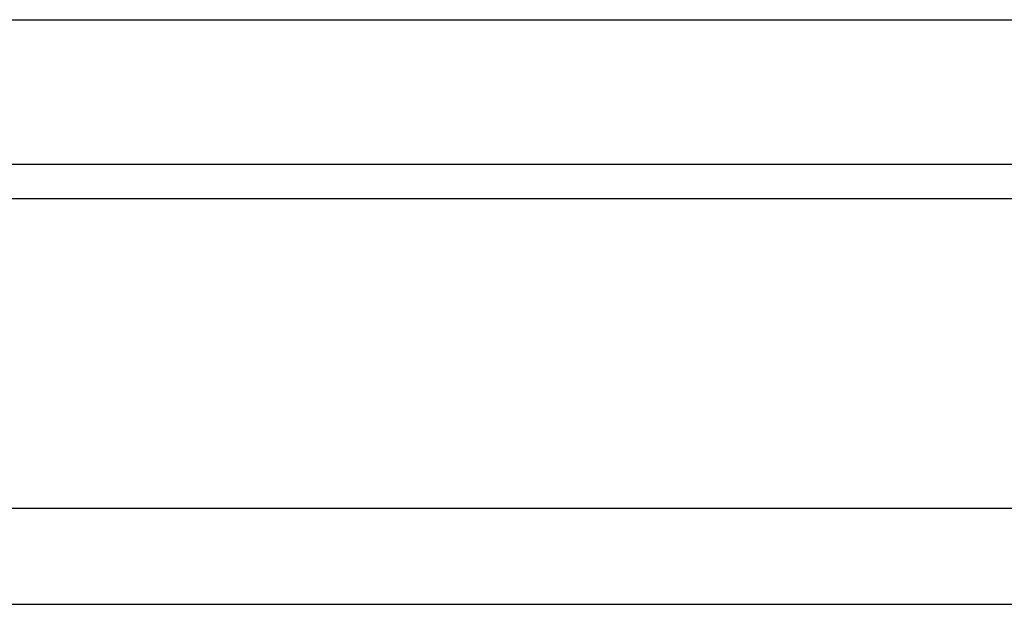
# Model space of a CAD drawing. Header units: millimetres. Extents: x 293 to 531, y -109 to -36.
# Tile 33 of 53: x 467.16 to 474.31, y -95.23 to -90.98. Entities that reach past the tile are written whole.
import ezdxf

# ---------------------------------------------------------------- set-up
doc = ezdxf.new("R2010")
doc.units = ezdxf.units.MM
doc.header["$LTSCALE"] = 0.1
doc.layers.add('OUT', color=3, linetype='CONTINUOUS')

msp = doc.modelspace()

# ---------------------------------------------------------------- linework, layer by layer
at = {"layer": 'OUT', "color": 0}
for p, q in [((447.4099, -90.9788), (486.9099, -90.9788)), ((447.4099, -92.0288), (486.9099, -92.0288)), ((400.5741, -92.2788), (531.1599, -92.2788)), ((400.3344, -94.5288), (531.1599, -94.5288)), ((381.1599, -95.2288), (531.1599, -95.2288))]:
    msp.add_line(p, q, dxfattribs=at)

doc.saveas('drawing.dxf')
